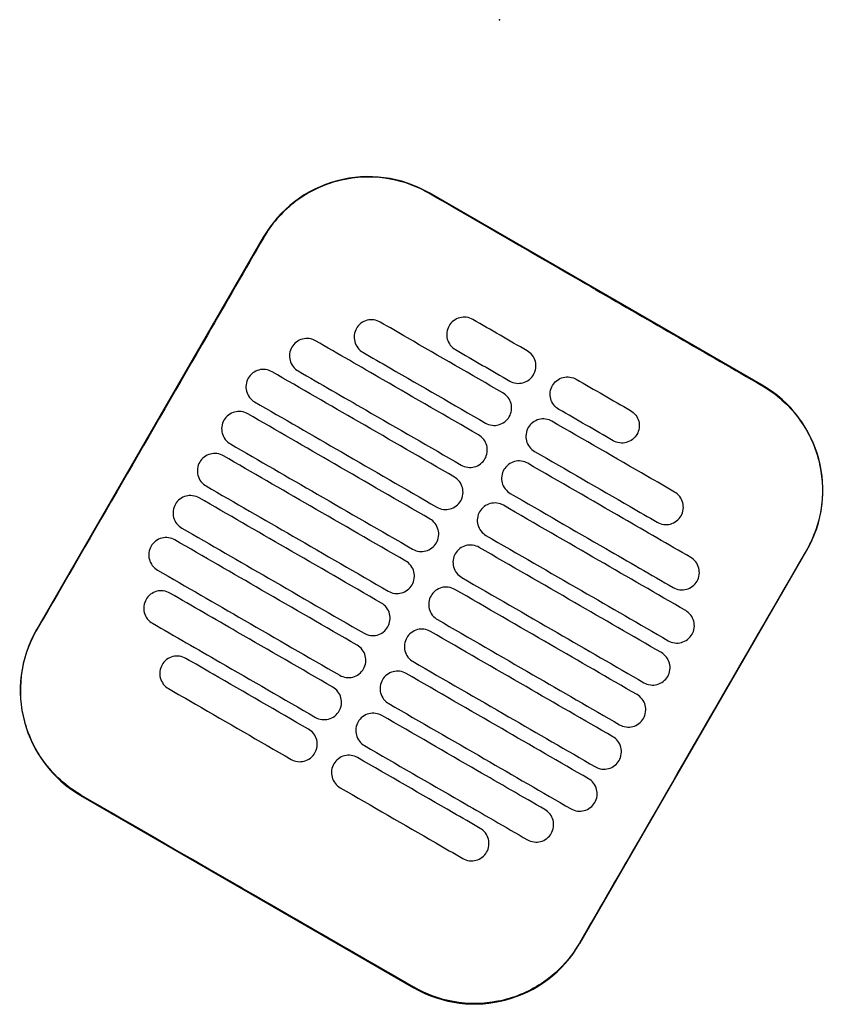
# Model space of a CAD drawing. Header units: metres. Extents: x 15.2 to 54.2, y -39.7 to 1.1.
# Tile 117 of 256: x 36.51 to 36.708, y -39.003 to -38.76. Entities that reach past the tile are written whole.
import ezdxf

# ---------------------------------------------------------------- set-up
doc = ezdxf.new("R2010")
doc.units = ezdxf.units.M
doc.header["$MEASUREMENT"] = 0
doc.layers.add('2D', color=252, linetype='Continuous')
doc.layers.add('PUNTO', color=1, linetype='Continuous')

# ---------------------------------------------------------------- blocks, each defined once
blk = doc.blocks.new('2D_QYOS_600')
for p, q in [((1.93053, -2.05332), (1.84827, -2.0058)), ((1.80728, -2.01677), (1.75126, -2.11376)), ((1.88548, -2.19129), (1.9415, -2.09431)), ((1.76223, -2.15474), (1.84449, -2.20226))]:
    blk.add_line(p, q)
for centre, start, end in [((1.83326, -2.03178), 59.9865, 149.9865), ((1.91552, -2.0793), 329.9865, 59.9865), ((1.77724, -2.12876), 149.9865, 239.9865), ((1.8595, -2.17628), 239.9865, 329.9865)]:
    blk.add_arc(centre, 0.03, start, end)
for points, knots in [([(1.84821, -2.0059), (1.84755, -2.00552), (1.84688, -2.00516), (1.84298, -2.00329), (1.83953, -2.00234), (1.8324, -2.00168), (1.82877, -2.00201), (1.82145, -2.00403), (1.81786, -2.00585), (1.81176, -2.01067), (1.80927, -2.01356), (1.80738, -2.01683)], [-8.20809, -8.20809, -8.20809, -8.20809, -7.978943, -7.978943, -6.912231, -6.912231, -5.830065, -5.830065, -4.632711, -4.632711, -3.498654, -3.498654, -3.498654, -3.498654]), ([(1.88934, -2.02967), (1.88771, -2.02873), (1.88609, -2.02779), (1.87058, -2.01883), (1.85919, -2.01225), (1.84821, -2.0059)], [-12.071476, -12.071476, -12.071476, -12.071476, -11.509189, -11.509189, -6.696301, -6.696301, -6.696301, -6.696301]), ([(1.80738, -2.01683), (1.80282, -2.02472), (1.79809, -2.03292), (1.77944, -2.06523), (1.7654, -2.08952), (1.75136, -2.11381)], [-3.18138, -3.18138, -3.18138, -3.18138, -2.673929, -2.673929, -1.133377, -1.133377, -1.133377, -1.133377]), ([(1.85906, -2.0371), (1.85863, -2.03685), (1.85808, -2.03663), (1.8569, -2.03649), (1.85635, -2.03652), (1.85527, -2.0368), (1.85476, -2.03706), (1.8538, -2.03779), (1.85343, -2.03825), (1.85319, -2.03867)], [-0.5513269, -0.5513269, -0.5513269, -0.5513269, -0.4030891, -0.4030891, -0.2776846, -0.2776846, -0.1471626, -0.1471626, 0, 0, 0, 0]), ([(1.8303, -2.03931), (1.83005, -2.03973), (1.82983, -2.04028), (1.82969, -2.04147), (1.82972, -2.04202), (1.83, -2.0431), (1.83026, -2.04361), (1.83098, -2.04457), (1.83144, -2.04493), (1.83187, -2.04518)], [-0.5553353, -0.5553353, -0.5553353, -0.5553353, -0.4045593, -0.4045593, -0.278267, -0.278267, -0.1472205, -0.1472205, 0, 0, 0, 0]), ([(1.83617, -2.03773), (1.83575, -2.03749), (1.8352, -2.03727), (1.83402, -2.03712), (1.83346, -2.03716), (1.83239, -2.03744), (1.83187, -2.03769), (1.83091, -2.03842), (1.83054, -2.03888), (1.8303, -2.03931)], [-0.5513875, -0.5513875, -0.5513875, -0.5513875, -0.4031047, -0.4031047, -0.2776919, -0.2776919, -0.1471638, -0.1471638, 0, 0, 0, 0]), ([(1.86648, -2.05525), (1.85862, -2.0507), (1.85075, -2.04616), (1.84064, -2.04032), (1.83841, -2.03903), (1.83617, -2.03773)], [0.699452, 0.699452, 0.699452, 0.699452, 3.425217, 3.425217, 4.200582, 4.200582, 4.200582, 4.200582]), ([(1.85319, -2.03867), (1.85294, -2.03909), (1.85272, -2.03964), (1.85257, -2.04083), (1.85261, -2.04139), (1.85289, -2.04246), (1.85314, -2.04298), (1.85387, -2.04393), (1.85433, -2.0443), (1.85475, -2.04454)], [-0.5553938, -0.5553938, -0.5553938, -0.5553938, -0.4045733, -0.4045733, -0.2782728, -0.2782728, -0.147221, -0.147221, 0, 0, 0, 0]), ([(1.82021, -2.04237), (1.81978, -2.04213), (1.81924, -2.04191), (1.81806, -2.04176), (1.8175, -2.0418), (1.81643, -2.04208), (1.81591, -2.04233), (1.81495, -2.04306), (1.81458, -2.04352), (1.81434, -2.04395)], [-0.5514248, -0.5514248, -0.5514248, -0.5514248, -0.4031161, -0.4031161, -0.2776965, -0.2776965, -0.1471644, -0.1471644, 0, 0, 0, 0]), ([(1.81434, -2.04395), (1.81409, -2.04437), (1.81387, -2.04492), (1.81373, -2.04611), (1.81376, -2.04666), (1.81404, -2.04774), (1.8143, -2.04825), (1.81502, -2.04921), (1.81548, -2.04957), (1.81591, -2.04982)], [-0.5553003, -0.5553003, -0.5553003, -0.5553003, -0.4045497, -0.4045497, -0.2782639, -0.2782639, -0.1472208, -0.1472208, 0, 0, 0, 0]), ([(1.86048, -2.06564), (1.85261, -2.06109), (1.84475, -2.05655), (1.83132, -2.04879), (1.82576, -2.04558), (1.82021, -2.04237)], [0.699452, 0.699452, 0.699452, 0.699452, 3.42526, 3.42526, 5.350619, 5.350619, 5.350619, 5.350619]), ([(1.83187, -2.04518), (1.8341, -2.04647), (1.83634, -2.04777), (1.84645, -2.0536), (1.85431, -2.05815), (1.86218, -2.06269)], [2.649916, 2.649916, 2.649916, 2.649916, 3.425249, 3.425249, 6.151046, 6.151046, 6.151046, 6.151046]), ([(1.87405, -2.05073), (1.8743, -2.0503), (1.87452, -2.04975), (1.87467, -2.04856), (1.87463, -2.04801), (1.87435, -2.04694), (1.8741, -2.04642), (1.87337, -2.04546), (1.87291, -2.0451), (1.87249, -2.04485)], [-0.5554178, -0.5554178, -0.5554178, -0.5554178, -0.4045751, -0.4045751, -0.2782741, -0.2782741, -0.1472211, -0.1472211, 0, 0, 0, 0]), ([(1.80357, -2.05159), (1.80333, -2.05201), (1.80311, -2.05256), (1.80296, -2.05375), (1.803, -2.0543), (1.80328, -2.05538), (1.80353, -2.05589), (1.80426, -2.05685), (1.80472, -2.05721), (1.80514, -2.05746)], [-0.5552876, -0.5552876, -0.5552876, -0.5552876, -0.4045446, -0.4045446, -0.2782629, -0.2782629, -0.1472212, -0.1472212, 0, 0, 0, 0]), ([(1.80944, -2.05001), (1.80902, -2.04977), (1.80847, -2.04955), (1.80729, -2.0494), (1.80674, -2.04944), (1.80566, -2.04972), (1.80514, -2.04997), (1.80418, -2.0507), (1.80382, -2.05116), (1.80357, -2.05159)], [-0.5514378, -0.5514378, -0.5514378, -0.5514378, -0.4031217, -0.4031217, -0.2776979, -0.2776979, -0.1471642, -0.1471642, 0, 0, 0, 0]), ([(1.85448, -2.07603), (1.84661, -2.07148), (1.83874, -2.06694), (1.82373, -2.05827), (1.81659, -2.05414), (1.80944, -2.05001)], [0.699452, 0.699452, 0.699452, 0.699452, 3.425292, 3.425292, 5.900643, 5.900643, 5.900643, 5.900643]), ([(1.81591, -2.04982), (1.82146, -2.05303), (1.82702, -2.05624), (1.84044, -2.06399), (1.84831, -2.06854), (1.85618, -2.07308)], [1.499949, 1.499949, 1.499949, 1.499949, 3.425284, 3.425284, 6.151116, 6.151116, 6.151116, 6.151116]), ([(1.86819, -2.0523), (1.86861, -2.05255), (1.86916, -2.05276), (1.87034, -2.05291), (1.87089, -2.05288), (1.87197, -2.05259), (1.87248, -2.05234), (1.87344, -2.05161), (1.87381, -2.05115), (1.87405, -2.05073)], [-0.5512937, -0.5512937, -0.5512937, -0.5512937, -0.403082, -0.403082, -0.27768, -0.27768, -0.1471612, -0.1471612, 0, 0, 0, 0]), ([(1.87873, -2.05343), (1.87898, -2.053), (1.87934, -2.05254), (1.8803, -2.05181), (1.88082, -2.05156), (1.88189, -2.05128), (1.88245, -2.05124), (1.88363, -2.05139), (1.88418, -2.05161), (1.8846, -2.05185)], [0, 0, 0, 0, 0.1471605, 0.1471605, 0.2776781, 0.2776781, 0.4030803, 0.4030803, 0.5512777, 0.5512777, 0.5512777, 0.5512777]), ([(1.8803, -2.0593), (1.87987, -2.05905), (1.87942, -2.05869), (1.87869, -2.05773), (1.87844, -2.05722), (1.87815, -2.05614), (1.87812, -2.05559), (1.87827, -2.0544), (1.87849, -2.05385), (1.87873, -2.05343)], [0, 0, 0, 0, 0.1472222, 0.1472222, 0.2782773, 0.2782773, 0.4045795, 0.4045795, 0.5554397, 0.5554397, 0.5554397, 0.5554397]), ([(1.93047, -2.05342), (1.93053, -2.05345), (1.93059, -2.05349), (1.93406, -2.05552), (1.93705, -2.05818), (1.9418, -2.0645), (1.94352, -2.0681), (1.94538, -2.07541), (1.94563, -2.07902), (1.94491, -2.08553), (1.94415, -2.08841), (1.94251, -2.09221), (1.94199, -2.09325), (1.9414, -2.09425)], [8.273299, 8.273299, 8.273299, 8.273299, 8.293543, 8.293543, 9.48086, 9.48086, 10.665623, 10.665623, 11.74288, 11.74288, 12.632334, 12.632334, 12.981673, 12.981673, 12.981673, 12.981673]), ([(1.86805, -2.06112), (1.8683, -2.06069), (1.86852, -2.06014), (1.86866, -2.05895), (1.86863, -2.0584), (1.86835, -2.05733), (1.86809, -2.05681), (1.86737, -2.05586), (1.86691, -2.05549), (1.86648, -2.05525)], [-0.5553983, -0.5553983, -0.5553983, -0.5553983, -0.4045681, -0.4045681, -0.278271, -0.278271, -0.1472202, -0.1472202, 0, 0, 0, 0]), ([(1.80514, -2.05746), (1.81229, -2.06158), (1.81943, -2.06571), (1.83444, -2.07438), (1.84231, -2.07893), (1.85018, -2.08347)], [0.949973, 0.949973, 0.949973, 0.949973, 3.425307, 3.425307, 6.151164, 6.151164, 6.151164, 6.151164]), ([(1.80344, -2.0604), (1.80302, -2.06016), (1.80247, -2.05994), (1.80129, -2.05979), (1.80073, -2.05983), (1.79966, -2.06011), (1.79914, -2.06036), (1.79818, -2.06109), (1.79782, -2.06155), (1.79757, -2.06198)], [-0.5514274, -0.5514274, -0.5514274, -0.5514274, -0.4031209, -0.4031209, -0.2776962, -0.2776962, -0.1471634, -0.1471634, 0, 0, 0, 0]), ([(1.84848, -2.08642), (1.84061, -2.08187), (1.83274, -2.07733), (1.81773, -2.06866), (1.81058, -2.06453), (1.80344, -2.0604)], [0.699452, 0.699452, 0.699452, 0.699452, 3.425313, 3.425313, 5.900643, 5.900643, 5.900643, 5.900643]), ([(1.86218, -2.06269), (1.86261, -2.06294), (1.86315, -2.06315), (1.86433, -2.0633), (1.86489, -2.06327), (1.86596, -2.06299), (1.86648, -2.06273), (1.86744, -2.062), (1.86781, -2.06154), (1.86805, -2.06112)], [-0.5513071, -0.5513071, -0.5513071, -0.5513071, -0.4030846, -0.4030846, -0.2776802, -0.2776802, -0.1471604, -0.1471604, 0, 0, 0, 0]), ([(1.89803, -2.05961), (1.89846, -2.05986), (1.89891, -2.06022), (1.89964, -2.06118), (1.89989, -2.06169), (1.90017, -2.06277), (1.90021, -2.06332), (1.90006, -2.06451), (1.89984, -2.06506), (1.8996, -2.06548)], [0, 0, 0, 0, 0.147223, 0.147223, 0.2782783, 0.2782783, 0.4045781, 0.4045781, 0.5554474, 0.5554474, 0.5554474, 0.5554474]), ([(1.79757, -2.06198), (1.79733, -2.0624), (1.79711, -2.06295), (1.79696, -2.06414), (1.79699, -2.06469), (1.79728, -2.06577), (1.79753, -2.06628), (1.79826, -2.06724), (1.79871, -2.0676), (1.79914, -2.06785)], [-0.5552953, -0.5552953, -0.5552953, -0.5552953, -0.4045437, -0.4045437, -0.2782634, -0.2782634, -0.1472215, -0.1472215, 0, 0, 0, 0]), ([(1.8786, -2.06224), (1.87817, -2.062), (1.87763, -2.06178), (1.87645, -2.06163), (1.87589, -2.06167), (1.87482, -2.06195), (1.8743, -2.0622), (1.87334, -2.06293), (1.87297, -2.06339), (1.87273, -2.06382)], [-0.5512944, -0.5512944, -0.5512944, -0.5512944, -0.4030833, -0.4030833, -0.2776787, -0.2776787, -0.1471599, -0.1471599, 0, 0, 0, 0]), ([(1.90891, -2.07976), (1.90668, -2.07846), (1.90444, -2.07717), (1.89433, -2.07133), (1.88647, -2.06679), (1.8786, -2.06224)], [2.649852, 2.649852, 2.649852, 2.649852, 3.425217, 3.425217, 6.150983, 6.150983, 6.150983, 6.150983]), ([(1.86205, -2.07151), (1.86229, -2.07109), (1.86251, -2.07053), (1.86266, -2.06935), (1.86263, -2.06879), (1.86234, -2.06772), (1.86209, -2.0672), (1.86136, -2.06625), (1.86091, -2.06588), (1.86048, -2.06564)], [-0.5553838, -0.5553838, -0.5553838, -0.5553838, -0.4045626, -0.4045626, -0.2782686, -0.2782686, -0.1472195, -0.1472195, 0, 0, 0, 0]), ([(1.87273, -2.06382), (1.87248, -2.06424), (1.87226, -2.06479), (1.87212, -2.06598), (1.87215, -2.06653), (1.87243, -2.06761), (1.87269, -2.06812), (1.87341, -2.06908), (1.87387, -2.06944), (1.8743, -2.06969)], [-0.5554159, -0.5554159, -0.5554159, -0.5554159, -0.4045716, -0.4045716, -0.2782736, -0.2782736, -0.1472211, -0.1472211, 0, 0, 0, 0]), ([(1.8996, -2.06548), (1.89935, -2.06591), (1.89899, -2.06637), (1.89803, -2.0671), (1.89751, -2.06735), (1.89643, -2.06763), (1.89588, -2.06767), (1.8947, -2.06752), (1.89415, -2.0673), (1.89373, -2.06706)], [0, 0, 0, 0, 0.1471602, 0.1471602, 0.2776775, 0.2776775, 0.4030818, 0.4030818, 0.5512681, 0.5512681, 0.5512681, 0.5512681]), ([(1.79914, -2.06785), (1.80628, -2.07198), (1.81343, -2.0761), (1.82844, -2.08477), (1.83631, -2.08932), (1.84418, -2.09386)], [0.949998, 0.949998, 0.949998, 0.949998, 3.42532, 3.42532, 6.151189, 6.151189, 6.151189, 6.151189]), ([(1.79744, -2.07079), (1.79701, -2.07055), (1.79647, -2.07033), (1.79529, -2.07018), (1.79473, -2.07022), (1.79366, -2.0705), (1.79314, -2.07075), (1.79218, -2.07148), (1.79181, -2.07194), (1.79157, -2.07237)], [-0.5514139, -0.5514139, -0.5514139, -0.5514139, -0.4031194, -0.4031194, -0.2776944, -0.2776944, -0.1471626, -0.1471626, 0, 0, 0, 0]), ([(1.84247, -2.09681), (1.83461, -2.09226), (1.82674, -2.08772), (1.81173, -2.07905), (1.80458, -2.07492), (1.79744, -2.07079)], [0.699452, 0.699452, 0.699452, 0.699452, 3.425322, 3.425322, 5.900643, 5.900643, 5.900643, 5.900643]), ([(1.8743, -2.06969), (1.88216, -2.07423), (1.89003, -2.07878), (1.90014, -2.08462), (1.90237, -2.08591), (1.90461, -2.0872)], [0.699452, 0.699452, 0.699452, 0.699452, 3.425249, 3.425249, 4.200582, 4.200582, 4.200582, 4.200582]), ([(1.79157, -2.07237), (1.79132, -2.07279), (1.7911, -2.07334), (1.79096, -2.07453), (1.79099, -2.07508), (1.79127, -2.07616), (1.79153, -2.07667), (1.79225, -2.07763), (1.79271, -2.07799), (1.79314, -2.07824)], [-0.5553076, -0.5553076, -0.5553076, -0.5553076, -0.4045445, -0.4045445, -0.2782646, -0.2782646, -0.1472219, -0.1472219, 0, 0, 0, 0]), ([(1.85618, -2.07308), (1.8566, -2.07333), (1.85715, -2.07354), (1.85833, -2.07369), (1.85889, -2.07366), (1.85996, -2.07338), (1.86048, -2.07312), (1.86144, -2.07239), (1.8618, -2.07193), (1.86205, -2.07151)], [-0.5513171, -0.5513171, -0.5513171, -0.5513171, -0.4030867, -0.4030867, -0.2776803, -0.2776803, -0.1471597, -0.1471597, 0, 0, 0, 0]), ([(1.8726, -2.07263), (1.87217, -2.07239), (1.87162, -2.07217), (1.87044, -2.07202), (1.86989, -2.07206), (1.86881, -2.07234), (1.8683, -2.07259), (1.86734, -2.07332), (1.86697, -2.07378), (1.86673, -2.07421)], [-0.5513075, -0.5513075, -0.5513075, -0.5513075, -0.4030857, -0.4030857, -0.2776792, -0.2776792, -0.1471593, -0.1471593, 0, 0, 0, 0]), ([(1.91287, -2.0959), (1.90731, -2.09269), (1.90176, -2.08948), (1.88833, -2.08172), (1.88046, -2.07718), (1.8726, -2.07263)], [1.499901, 1.499901, 1.499901, 1.499901, 3.42526, 3.42526, 6.151068, 6.151068, 6.151068, 6.151068]), ([(1.86673, -2.07421), (1.86648, -2.07463), (1.86626, -2.07518), (1.86611, -2.07637), (1.86615, -2.07692), (1.86643, -2.078), (1.86668, -2.07852), (1.86741, -2.07947), (1.86787, -2.07983), (1.86829, -2.08008)], [-0.555397, -0.555397, -0.555397, -0.555397, -0.4045652, -0.4045652, -0.2782705, -0.2782705, -0.1472202, -0.1472202, 0, 0, 0, 0]), ([(1.79314, -2.07824), (1.80028, -2.08237), (1.80742, -2.08649), (1.82244, -2.09517), (1.8303, -2.09971), (1.83817, -2.10426)], [0.950001, 0.950001, 0.950001, 0.950001, 3.425322, 3.425322, 6.151192, 6.151192, 6.151192, 6.151192]), ([(1.85605, -2.0819), (1.85629, -2.08148), (1.85651, -2.08092), (1.85666, -2.07974), (1.85662, -2.07918), (1.85634, -2.07811), (1.85609, -2.07759), (1.85536, -2.07664), (1.8549, -2.07627), (1.85448, -2.07603)], [-0.5553742, -0.5553742, -0.5553742, -0.5553742, -0.4045587, -0.4045587, -0.278267, -0.278267, -0.1472191, -0.1472191, 0, 0, 0, 0]), ([(1.79144, -2.08118), (1.79101, -2.08094), (1.79046, -2.08072), (1.78928, -2.08057), (1.78873, -2.08061), (1.78765, -2.08089), (1.78714, -2.08114), (1.78618, -2.08187), (1.78581, -2.08233), (1.78557, -2.08276)], [-0.551397, -0.551397, -0.551397, -0.551397, -0.4031173, -0.4031173, -0.2776925, -0.2776925, -0.1471621, -0.1471621, 0, 0, 0, 0]), ([(1.86829, -2.08008), (1.87616, -2.08463), (1.88403, -2.08917), (1.89745, -2.09693), (1.90301, -2.10014), (1.90857, -2.10335)], [0.699452, 0.699452, 0.699452, 0.699452, 3.425284, 3.425284, 5.350619, 5.350619, 5.350619, 5.350619]), ([(1.91048, -2.08563), (1.91073, -2.0852), (1.91095, -2.08465), (1.91109, -2.08346), (1.91106, -2.08291), (1.91078, -2.08184), (1.91052, -2.08132), (1.9098, -2.08037), (1.90934, -2.08), (1.90891, -2.07976)], [-0.555418, -0.555418, -0.555418, -0.555418, -0.4045683, -0.4045683, -0.2782762, -0.2782762, -0.1472238, -0.1472238, 0, 0, 0, 0]), ([(1.78557, -2.08276), (1.78532, -2.08318), (1.7851, -2.08373), (1.78495, -2.08492), (1.78499, -2.08547), (1.78527, -2.08655), (1.78552, -2.08707), (1.78625, -2.08802), (1.78671, -2.08839), (1.78713, -2.08863)], [-0.5553245, -0.5553245, -0.5553245, -0.5553245, -0.4045471, -0.4045471, -0.2782667, -0.2782667, -0.1472226, -0.1472226, 0, 0, 0, 0]), ([(1.83647, -2.1072), (1.8286, -2.10265), (1.82074, -2.09811), (1.80572, -2.08944), (1.79858, -2.08531), (1.79144, -2.08118)], [0.699452, 0.699452, 0.699452, 0.699452, 3.425321, 3.425321, 5.900643, 5.900643, 5.900643, 5.900643]), ([(1.85018, -2.08347), (1.8506, -2.08372), (1.85115, -2.08394), (1.85233, -2.08408), (1.85288, -2.08405), (1.85396, -2.08377), (1.85448, -2.08351), (1.85544, -2.08278), (1.8558, -2.08232), (1.85605, -2.0819)], [-0.5513237, -0.5513237, -0.5513237, -0.5513237, -0.4030882, -0.4030882, -0.2776804, -0.2776804, -0.1471592, -0.1471592, 0, 0, 0, 0]), ([(1.86659, -2.08302), (1.86617, -2.08278), (1.86562, -2.08256), (1.86444, -2.08241), (1.86389, -2.08245), (1.86281, -2.08273), (1.86229, -2.08298), (1.86133, -2.08372), (1.86097, -2.08418), (1.86072, -2.0846)], [-0.5513173, -0.5513173, -0.5513173, -0.5513173, -0.4030875, -0.4030875, -0.2776797, -0.2776797, -0.147159, -0.147159, 0, 0, 0, 0]), ([(1.91163, -2.10904), (1.90448, -2.10491), (1.89734, -2.10079), (1.88233, -2.09211), (1.87446, -2.08757), (1.86659, -2.08302)], [0.949941, 0.949941, 0.949941, 0.949941, 3.425292, 3.425292, 6.151132, 6.151132, 6.151132, 6.151132]), ([(1.86072, -2.0846), (1.86048, -2.08502), (1.86026, -2.08557), (1.86011, -2.08676), (1.86015, -2.08731), (1.86043, -2.08839), (1.86068, -2.08891), (1.86141, -2.08986), (1.86187, -2.09023), (1.86229, -2.09047)], [-0.555383, -0.555383, -0.555383, -0.555383, -0.4045604, -0.4045604, -0.2782682, -0.2782682, -0.1472195, -0.1472195, 0, 0, 0, 0]), ([(1.90461, -2.0872), (1.90504, -2.08745), (1.90558, -2.08766), (1.90676, -2.08781), (1.90732, -2.08778), (1.90839, -2.0875), (1.90891, -2.08724), (1.90987, -2.08651), (1.91024, -2.08605), (1.91048, -2.08563)], [-0.5513007, -0.5513007, -0.5513007, -0.5513007, -0.4030941, -0.4030941, -0.2776814, -0.2776814, -0.1471603, -0.1471603, 0, 0, 0, 0]), ([(1.85004, -2.09229), (1.85029, -2.09187), (1.85051, -2.09132), (1.85066, -2.09013), (1.85062, -2.08957), (1.85034, -2.0885), (1.85009, -2.08798), (1.84936, -2.08703), (1.8489, -2.08666), (1.84848, -2.08642)], [-0.5553693, -0.5553693, -0.5553693, -0.5553693, -0.4045566, -0.4045566, -0.2782661, -0.2782661, -0.1472189, -0.1472189, 0, 0, 0, 0]), ([(1.78713, -2.08863), (1.79428, -2.09276), (1.80142, -2.09688), (1.81643, -2.10556), (1.8243, -2.1101), (1.83217, -2.11465)], [0.949982, 0.949982, 0.949982, 0.949982, 3.425312, 3.425312, 6.151173, 6.151173, 6.151173, 6.151173]), ([(1.86229, -2.09047), (1.87016, -2.09502), (1.87803, -2.09956), (1.89304, -2.10823), (1.90018, -2.11236), (1.90733, -2.11649)], [0.699452, 0.699452, 0.699452, 0.699452, 3.425308, 3.425308, 5.900643, 5.900643, 5.900643, 5.900643]), ([(1.78543, -2.09157), (1.78501, -2.09133), (1.78446, -2.09111), (1.78328, -2.09096), (1.78273, -2.091), (1.78165, -2.09128), (1.78113, -2.09153), (1.78017, -2.09227), (1.77981, -2.09273), (1.77956, -2.09315)], [-0.551377, -0.551377, -0.551377, -0.551377, -0.4031143, -0.4031143, -0.2776905, -0.2776905, -0.1471617, -0.1471617, 0, 0, 0, 0]), ([(1.83047, -2.11759), (1.8226, -2.11305), (1.81473, -2.1085), (1.79972, -2.09983), (1.79258, -2.0957), (1.78543, -2.09157)], [0.699452, 0.699452, 0.699452, 0.699452, 3.425308, 3.425308, 5.900643, 5.900643, 5.900643, 5.900643]), ([(1.84418, -2.09386), (1.8446, -2.09411), (1.84515, -2.09433), (1.84633, -2.09448), (1.84688, -2.09444), (1.84796, -2.09416), (1.84848, -2.09391), (1.84943, -2.09317), (1.8498, -2.09271), (1.85004, -2.09229)], [-0.551327, -0.551327, -0.551327, -0.551327, -0.403089, -0.403089, -0.2776804, -0.2776804, -0.1471589, -0.1471589, 0, 0, 0, 0]), ([(1.86059, -2.09342), (1.86017, -2.09317), (1.85962, -2.09295), (1.85844, -2.0928), (1.85788, -2.09284), (1.85681, -2.09312), (1.85629, -2.09338), (1.85533, -2.09411), (1.85497, -2.09457), (1.85472, -2.09499)], [-0.5513238, -0.5513238, -0.5513238, -0.5513238, -0.4030887, -0.4030887, -0.27768, -0.27768, -0.1471588, -0.1471588, 0, 0, 0, 0]), ([(1.77956, -2.09315), (1.77932, -2.09357), (1.7791, -2.09412), (1.77895, -2.09531), (1.77899, -2.09586), (1.77927, -2.09694), (1.77952, -2.09746), (1.78025, -2.09841), (1.78071, -2.09878), (1.78113, -2.09902)], [-0.5553462, -0.5553462, -0.5553462, -0.5553462, -0.4045514, -0.4045514, -0.2782696, -0.2782696, -0.1472236, -0.1472236, 0, 0, 0, 0]), ([(1.85472, -2.09499), (1.85448, -2.09541), (1.85426, -2.09596), (1.85411, -2.09715), (1.85414, -2.09771), (1.85443, -2.09878), (1.85468, -2.0993), (1.85541, -2.10025), (1.85586, -2.10062), (1.85629, -2.10086)], [-0.5553737, -0.5553737, -0.5553737, -0.5553737, -0.4045574, -0.4045574, -0.2782667, -0.2782667, -0.1472191, -0.1472191, 0, 0, 0, 0]), ([(1.90563, -2.11943), (1.89848, -2.1153), (1.89134, -2.11118), (1.87633, -2.10251), (1.86846, -2.09796), (1.86059, -2.09342)], [0.949982, 0.949982, 0.949982, 0.949982, 3.425312, 3.425312, 6.151173, 6.151173, 6.151173, 6.151173]), ([(1.9414, -2.09425), (1.92736, -2.11854), (1.91332, -2.14284), (1.89466, -2.17517), (1.89002, -2.1832), (1.88538, -2.19123)], [1.133412, 1.133412, 1.133412, 1.133412, 2.681586, 2.681586, 3.193366, 3.193366, 3.193366, 3.193366]), ([(1.84404, -2.10268), (1.84429, -2.10226), (1.84451, -2.10171), (1.84465, -2.10052), (1.84462, -2.09997), (1.84434, -2.09889), (1.84408, -2.09837), (1.84336, -2.09742), (1.8429, -2.09705), (1.84247, -2.09681)], [-0.5553691, -0.5553691, -0.5553691, -0.5553691, -0.4045561, -0.4045561, -0.278266, -0.278266, -0.1472189, -0.1472189, 0, 0, 0, 0]), ([(1.91444, -2.10177), (1.91468, -2.10135), (1.9149, -2.1008), (1.91505, -2.09961), (1.91501, -2.09906), (1.91473, -2.09798), (1.91448, -2.09746), (1.91375, -2.09651), (1.91329, -2.09614), (1.91287, -2.0959)], [-0.55538, -0.55538, -0.55538, -0.55538, -0.4045589, -0.4045589, -0.278273, -0.278273, -0.147224, -0.147224, 0, 0, 0, 0]), ([(1.78113, -2.09902), (1.78828, -2.10315), (1.79542, -2.10728), (1.81043, -2.11595), (1.8183, -2.12049), (1.82617, -2.12504)], [0.949941, 0.949941, 0.949941, 0.949941, 3.425291, 3.425291, 6.151132, 6.151132, 6.151132, 6.151132]), ([(1.83817, -2.10426), (1.8386, -2.1045), (1.83914, -2.10472), (1.84033, -2.10487), (1.84088, -2.10483), (1.84195, -2.10455), (1.84247, -2.1043), (1.84343, -2.10356), (1.8438, -2.10311), (1.84404, -2.10268)], [-0.551327, -0.551327, -0.551327, -0.551327, -0.4030892, -0.4030892, -0.2776802, -0.2776802, -0.1471588, -0.1471588, 0, 0, 0, 0]), ([(1.85629, -2.10086), (1.86416, -2.10541), (1.87202, -2.10995), (1.88704, -2.11862), (1.89418, -2.12275), (1.90133, -2.12688)], [0.699452, 0.699452, 0.699452, 0.699452, 3.425321, 3.425321, 5.900643, 5.900643, 5.900643, 5.900643]), ([(1.90857, -2.10335), (1.90899, -2.10359), (1.90954, -2.10381), (1.91072, -2.10396), (1.91127, -2.10392), (1.91235, -2.10364), (1.91287, -2.10339), (1.91383, -2.10265), (1.91419, -2.10219), (1.91444, -2.10177)], [-0.551342, -0.551342, -0.551342, -0.551342, -0.4031061, -0.4031061, -0.2776864, -0.2776864, -0.147161, -0.147161, 0, 0, 0, 0]), ([(1.78419, -2.10472), (1.78377, -2.10447), (1.78322, -2.10426), (1.78204, -2.10411), (1.78149, -2.10414), (1.78041, -2.10442), (1.77989, -2.10468), (1.77893, -2.10541), (1.77857, -2.10587), (1.77832, -2.10629)], [-0.5513421, -0.5513421, -0.5513421, -0.5513421, -0.4031061, -0.4031061, -0.2776864, -0.2776864, -0.147161, -0.147161, 0, 0, 0, 0]), ([(1.82447, -2.12798), (1.8166, -2.12344), (1.80873, -2.11889), (1.79531, -2.11114), (1.78975, -2.10793), (1.78419, -2.10472)], [0.699452, 0.699452, 0.699452, 0.699452, 3.425284, 3.425284, 5.350619, 5.350619, 5.350619, 5.350619]), ([(1.85459, -2.10381), (1.85416, -2.10356), (1.85362, -2.10334), (1.85244, -2.1032), (1.85188, -2.10323), (1.85081, -2.10351), (1.85029, -2.10377), (1.84933, -2.1045), (1.84896, -2.10496), (1.84872, -2.10538)], [-0.551327, -0.551327, -0.551327, -0.551327, -0.4030892, -0.4030892, -0.2776802, -0.2776802, -0.1471588, -0.1471588, 0, 0, 0, 0]), ([(1.89962, -2.12982), (1.89248, -2.1257), (1.88534, -2.12157), (1.87032, -2.1129), (1.86246, -2.10835), (1.85459, -2.10381)], [0.950001, 0.950001, 0.950001, 0.950001, 3.425322, 3.425322, 6.151192, 6.151192, 6.151192, 6.151192]), ([(1.77832, -2.10629), (1.77808, -2.10671), (1.77786, -2.10727), (1.77771, -2.10845), (1.77775, -2.10901), (1.77803, -2.11008), (1.77828, -2.1106), (1.77901, -2.11155), (1.77947, -2.11192), (1.77989, -2.11216)], [-0.5553798, -0.5553798, -0.5553798, -0.5553798, -0.4045588, -0.4045588, -0.278273, -0.278273, -0.147224, -0.147224, 0, 0, 0, 0]), ([(1.83804, -2.11307), (1.83828, -2.11265), (1.8385, -2.1121), (1.83865, -2.11091), (1.83862, -2.11036), (1.83833, -2.10928), (1.83808, -2.10876), (1.83735, -2.10781), (1.8369, -2.10745), (1.83647, -2.1072)], [-0.5553737, -0.5553737, -0.5553737, -0.5553737, -0.4045574, -0.4045574, -0.2782667, -0.2782667, -0.1472191, -0.1472191, 0, 0, 0, 0]), ([(1.84872, -2.10538), (1.84847, -2.1058), (1.84825, -2.10636), (1.84811, -2.10754), (1.84814, -2.1081), (1.84842, -2.10917), (1.84868, -2.10969), (1.8494, -2.11064), (1.84986, -2.11101), (1.85029, -2.11125)], [-0.5553691, -0.5553691, -0.5553691, -0.5553691, -0.4045561, -0.4045561, -0.278266, -0.278266, -0.1472189, -0.1472189, 0, 0, 0, 0]), ([(1.9132, -2.11491), (1.91344, -2.11449), (1.91366, -2.11394), (1.91381, -2.11275), (1.91377, -2.1122), (1.91349, -2.11112), (1.91324, -2.11061), (1.91251, -2.10965), (1.91205, -2.10929), (1.91163, -2.10904)], [-0.5553464, -0.5553464, -0.5553464, -0.5553464, -0.4045515, -0.4045515, -0.2782697, -0.2782697, -0.1472236, -0.1472236, 0, 0, 0, 0]), ([(1.77989, -2.11216), (1.78545, -2.11537), (1.79101, -2.11858), (1.80443, -2.12634), (1.8123, -2.13088), (1.82017, -2.13543)], [1.499901, 1.499901, 1.499901, 1.499901, 3.42526, 3.42526, 6.151068, 6.151068, 6.151068, 6.151068]), ([(1.85029, -2.11125), (1.85815, -2.1158), (1.86602, -2.12034), (1.88103, -2.12902), (1.88818, -2.13314), (1.89532, -2.13727)], [0.699452, 0.699452, 0.699452, 0.699452, 3.425322, 3.425322, 5.900643, 5.900643, 5.900643, 5.900643]), ([(1.76229, -2.15464), (1.76101, -2.1539), (1.75978, -2.15307), (1.75663, -2.15056), (1.75485, -2.14873), (1.75332, -2.1467), (1.75103, -2.14364), (1.74934, -2.14016), (1.74737, -2.13277), (1.7471, -2.12892), (1.74804, -2.1213), (1.74924, -2.11759), (1.7512, -2.11408), (1.75128, -2.11395), (1.75136, -2.11381)], [17.619777, 17.619777, 17.619777, 17.619777, 18.064718, 18.064718, 18.827754, 18.827754, 18.827754, 19.97637, 19.97637, 21.122539, 21.122539, 22.281306, 22.281306, 22.328075, 22.328075, 22.328075, 22.328075]), ([(1.83217, -2.11465), (1.83259, -2.11489), (1.83314, -2.11511), (1.83432, -2.11526), (1.83488, -2.11522), (1.83595, -2.11494), (1.83647, -2.11469), (1.83743, -2.11396), (1.83779, -2.1135), (1.83804, -2.11307)], [-0.5513238, -0.5513238, -0.5513238, -0.5513238, -0.4030887, -0.4030887, -0.27768, -0.27768, -0.1471588, -0.1471588, 0, 0, 0, 0]), ([(1.84859, -2.1142), (1.84816, -2.11395), (1.84761, -2.11374), (1.84643, -2.11359), (1.84588, -2.11362), (1.8448, -2.1139), (1.84429, -2.11416), (1.84333, -2.11489), (1.84296, -2.11535), (1.84272, -2.11577)], [-0.5513269, -0.5513269, -0.5513269, -0.5513269, -0.403089, -0.403089, -0.2776804, -0.2776804, -0.1471589, -0.1471589, 0, 0, 0, 0]), ([(1.89362, -2.14021), (1.88648, -2.13609), (1.87933, -2.13196), (1.86432, -2.12329), (1.85645, -2.11874), (1.84859, -2.1142)], [0.949998, 0.949998, 0.949998, 0.949998, 3.42532, 3.42532, 6.151189, 6.151189, 6.151189, 6.151189]), ([(1.84272, -2.11577), (1.84247, -2.11619), (1.84225, -2.11675), (1.8421, -2.11793), (1.84214, -2.11849), (1.84242, -2.11956), (1.84267, -2.12008), (1.8434, -2.12103), (1.84386, -2.1214), (1.84428, -2.12164)], [-0.5553693, -0.5553693, -0.5553693, -0.5553693, -0.4045566, -0.4045566, -0.2782661, -0.2782661, -0.1472189, -0.1472189, 0, 0, 0, 0]), ([(1.90733, -2.11649), (1.90775, -2.11673), (1.9083, -2.11695), (1.90948, -2.1171), (1.91003, -2.11706), (1.91111, -2.11678), (1.91163, -2.11653), (1.91259, -2.1158), (1.91295, -2.11534), (1.9132, -2.11491)], [-0.5513769, -0.5513769, -0.5513769, -0.5513769, -0.4031143, -0.4031143, -0.2776905, -0.2776905, -0.1471617, -0.1471617, 0, 0, 0, 0]), ([(1.83204, -2.12346), (1.83228, -2.12304), (1.8325, -2.12249), (1.83265, -2.1213), (1.83261, -2.12075), (1.83233, -2.11967), (1.83208, -2.11916), (1.83135, -2.1182), (1.83089, -2.11784), (1.83047, -2.11759)], [-0.555383, -0.555383, -0.555383, -0.555383, -0.4045605, -0.4045605, -0.2782682, -0.2782682, -0.1472195, -0.1472195, 0, 0, 0, 0]), ([(1.90719, -2.1253), (1.90744, -2.12488), (1.90766, -2.12433), (1.90781, -2.12314), (1.90777, -2.12259), (1.90749, -2.12151), (1.90724, -2.121), (1.90651, -2.12004), (1.90605, -2.11968), (1.90563, -2.11943)], [-0.5553248, -0.5553248, -0.5553248, -0.5553248, -0.4045472, -0.4045472, -0.2782668, -0.2782668, -0.1472227, -0.1472227, 0, 0, 0, 0]), ([(1.78815, -2.12086), (1.78773, -2.12062), (1.78718, -2.1204), (1.786, -2.12025), (1.78544, -2.12029), (1.78437, -2.12057), (1.78385, -2.12082), (1.78289, -2.12155), (1.78252, -2.12201), (1.78228, -2.12244)], [-0.5513007, -0.5513007, -0.5513007, -0.5513007, -0.4030941, -0.4030941, -0.2776814, -0.2776814, -0.1471603, -0.1471603, 0, 0, 0, 0]), ([(1.81846, -2.13837), (1.8106, -2.13383), (1.80273, -2.12928), (1.79262, -2.12345), (1.79039, -2.12215), (1.78815, -2.12086)], [0.699452, 0.699452, 0.699452, 0.699452, 3.425249, 3.425249, 4.200582, 4.200582, 4.200582, 4.200582]), ([(1.84428, -2.12164), (1.85215, -2.12619), (1.86002, -2.13073), (1.87503, -2.13941), (1.88218, -2.14353), (1.88932, -2.14766)], [0.699452, 0.699452, 0.699452, 0.699452, 3.425313, 3.425313, 5.900643, 5.900643, 5.900643, 5.900643]), ([(1.78228, -2.12244), (1.78204, -2.12286), (1.78182, -2.12341), (1.78167, -2.1246), (1.7817, -2.12515), (1.78198, -2.12622), (1.78224, -2.12674), (1.78296, -2.1277), (1.78342, -2.12806), (1.78385, -2.12831)], [-0.5554179, -0.5554179, -0.5554179, -0.5554179, -0.4045683, -0.4045683, -0.2782761, -0.2782761, -0.1472238, -0.1472238, 0, 0, 0, 0]), ([(1.82617, -2.12504), (1.82659, -2.12528), (1.82714, -2.1255), (1.82832, -2.12565), (1.82887, -2.12561), (1.82995, -2.12533), (1.83047, -2.12508), (1.83143, -2.12435), (1.83179, -2.12389), (1.83204, -2.12346)], [-0.5513173, -0.5513173, -0.5513173, -0.5513173, -0.4030875, -0.4030875, -0.2776797, -0.2776797, -0.147159, -0.147159, 0, 0, 0, 0]), ([(1.84258, -2.12459), (1.84216, -2.12434), (1.84161, -2.12413), (1.84043, -2.12398), (1.83988, -2.12401), (1.8388, -2.1243), (1.83828, -2.12455), (1.83732, -2.12528), (1.83696, -2.12574), (1.83671, -2.12616)], [-0.5513236, -0.5513236, -0.5513236, -0.5513236, -0.4030881, -0.4030881, -0.2776804, -0.2776804, -0.1471592, -0.1471592, 0, 0, 0, 0]), ([(1.88762, -2.1506), (1.88048, -2.14648), (1.87333, -2.14235), (1.85832, -2.13368), (1.85045, -2.12913), (1.84258, -2.12459)], [0.949972, 0.949972, 0.949972, 0.949972, 3.425307, 3.425307, 6.151164, 6.151164, 6.151164, 6.151164]), ([(1.83671, -2.12616), (1.83647, -2.12659), (1.83625, -2.12714), (1.8361, -2.12833), (1.83614, -2.12888), (1.83642, -2.12995), (1.83667, -2.13047), (1.8374, -2.13142), (1.83786, -2.13179), (1.83828, -2.13203)], [-0.5553742, -0.5553742, -0.5553742, -0.5553742, -0.4045587, -0.4045587, -0.278267, -0.278267, -0.1472191, -0.1472191, 0, 0, 0, 0]), ([(1.90133, -2.12688), (1.90175, -2.12712), (1.9023, -2.12734), (1.90348, -2.12749), (1.90403, -2.12745), (1.90511, -2.12717), (1.90563, -2.12692), (1.90658, -2.12619), (1.90695, -2.12573), (1.90719, -2.1253)], [-0.5513969, -0.5513969, -0.5513969, -0.5513969, -0.4031172, -0.4031172, -0.2776925, -0.2776925, -0.1471621, -0.1471621, 0, 0, 0, 0]), ([(1.78385, -2.12831), (1.78608, -2.1296), (1.78832, -2.13089), (1.79843, -2.13673), (1.8063, -2.14127), (1.81416, -2.14582)], [2.649852, 2.649852, 2.649852, 2.649852, 3.425217, 3.425217, 6.150982, 6.150982, 6.150982, 6.150982]), ([(1.82603, -2.13385), (1.82628, -2.13343), (1.8265, -2.13288), (1.82665, -2.13169), (1.82661, -2.13114), (1.82633, -2.13006), (1.82608, -2.12955), (1.82535, -2.12859), (1.82489, -2.12823), (1.82447, -2.12798)], [-0.5553971, -0.5553971, -0.5553971, -0.5553971, -0.4045652, -0.4045652, -0.2782705, -0.2782705, -0.1472202, -0.1472202, 0, 0, 0, 0]), ([(1.90119, -2.13569), (1.90144, -2.13527), (1.90166, -2.13472), (1.9018, -2.13353), (1.90177, -2.13298), (1.90149, -2.1319), (1.90123, -2.13139), (1.90051, -2.13043), (1.90005, -2.13007), (1.89962, -2.12982)], [-0.5553078, -0.5553078, -0.5553078, -0.5553078, -0.4045446, -0.4045446, -0.2782647, -0.2782647, -0.147222, -0.147222, 0, 0, 0, 0]), ([(1.82017, -2.13543), (1.82059, -2.13567), (1.82114, -2.13589), (1.82232, -2.13604), (1.82287, -2.136), (1.82395, -2.13572), (1.82447, -2.13547), (1.82542, -2.13474), (1.82579, -2.13428), (1.82603, -2.13385)], [-0.5513075, -0.5513075, -0.5513075, -0.5513075, -0.4030857, -0.4030857, -0.2776792, -0.2776792, -0.1471593, -0.1471593, 0, 0, 0, 0]), ([(1.83828, -2.13203), (1.84615, -2.13658), (1.85402, -2.14112), (1.86903, -2.1498), (1.87617, -2.15392), (1.88332, -2.15805)], [0.699452, 0.699452, 0.699452, 0.699452, 3.425292, 3.425292, 5.900643, 5.900643, 5.900643, 5.900643]), ([(1.83071, -2.13655), (1.83047, -2.13698), (1.83025, -2.13753), (1.8301, -2.13872), (1.83013, -2.13927), (1.83042, -2.14034), (1.83067, -2.14086), (1.8314, -2.14182), (1.83185, -2.14218), (1.83228, -2.14243)], [-0.5553839, -0.5553839, -0.5553839, -0.5553839, -0.4045626, -0.4045626, -0.2782686, -0.2782686, -0.1472195, -0.1472195, 0, 0, 0, 0]), ([(1.83658, -2.13498), (1.83616, -2.13473), (1.83561, -2.13452), (1.83443, -2.13437), (1.83387, -2.1344), (1.8328, -2.13469), (1.83228, -2.13494), (1.83132, -2.13567), (1.83096, -2.13613), (1.83071, -2.13655)], [-0.551317, -0.551317, -0.551317, -0.551317, -0.4030867, -0.4030867, -0.2776803, -0.2776803, -0.1471597, -0.1471597, 0, 0, 0, 0]), ([(1.87685, -2.15824), (1.8713, -2.15503), (1.86574, -2.15182), (1.85232, -2.14407), (1.84445, -2.13952), (1.83658, -2.13498)], [1.499949, 1.499949, 1.499949, 1.499949, 3.425284, 3.425284, 6.151116, 6.151116, 6.151116, 6.151116]), ([(1.89532, -2.13727), (1.89575, -2.13751), (1.89629, -2.13773), (1.89748, -2.13788), (1.89803, -2.13784), (1.8991, -2.13756), (1.89962, -2.13731), (1.90058, -2.13658), (1.90095, -2.13612), (1.90119, -2.13569)], [-0.5514137, -0.5514137, -0.5514137, -0.5514137, -0.4031194, -0.4031194, -0.2776944, -0.2776944, -0.1471627, -0.1471627, 0, 0, 0, 0]), ([(1.82003, -2.14424), (1.82028, -2.14382), (1.8205, -2.14327), (1.82065, -2.14208), (1.82061, -2.14153), (1.82033, -2.14045), (1.82008, -2.13994), (1.81935, -2.13898), (1.81889, -2.13862), (1.81846, -2.13837)], [-0.555416, -0.555416, -0.555416, -0.555416, -0.4045716, -0.4045716, -0.2782736, -0.2782736, -0.1472211, -0.1472211, 0, 0, 0, 0]), ([(1.89519, -2.14608), (1.89543, -2.14566), (1.89565, -2.14511), (1.8958, -2.14392), (1.89577, -2.14337), (1.89548, -2.1423), (1.89523, -2.14178), (1.8945, -2.14082), (1.89405, -2.14046), (1.89362, -2.14021)], [-0.5552955, -0.5552955, -0.5552955, -0.5552955, -0.4045438, -0.4045438, -0.2782634, -0.2782634, -0.1472215, -0.1472215, 0, 0, 0, 0]), ([(1.83228, -2.14243), (1.84015, -2.14697), (1.84801, -2.15152), (1.86144, -2.15927), (1.867, -2.16248), (1.87255, -2.16569)], [0.699452, 0.699452, 0.699452, 0.699452, 3.42526, 3.42526, 5.350619, 5.350619, 5.350619, 5.350619]), ([(1.81416, -2.14582), (1.81459, -2.14606), (1.81513, -2.14628), (1.81632, -2.14643), (1.81687, -2.14639), (1.81794, -2.14611), (1.81846, -2.14586), (1.81942, -2.14513), (1.81979, -2.14467), (1.82003, -2.14424)], [-0.5512944, -0.5512944, -0.5512944, -0.5512944, -0.4030833, -0.4030833, -0.2776787, -0.2776787, -0.1471599, -0.1471599, 0, 0, 0, 0]), ([(1.83058, -2.14537), (1.83015, -2.14513), (1.82961, -2.14491), (1.82843, -2.14476), (1.82787, -2.1448), (1.8268, -2.14508), (1.82628, -2.14533), (1.82532, -2.14606), (1.82495, -2.14652), (1.82471, -2.14695)], [-0.551307, -0.551307, -0.551307, -0.551307, -0.4030846, -0.4030846, -0.2776802, -0.2776802, -0.1471604, -0.1471604, 0, 0, 0, 0]), ([(1.86089, -2.16288), (1.85866, -2.16159), (1.85642, -2.1603), (1.84631, -2.15446), (1.83845, -2.14991), (1.83058, -2.14537)], [2.649916, 2.649916, 2.649916, 2.649916, 3.425249, 3.425249, 6.151046, 6.151046, 6.151046, 6.151046]), ([(1.88932, -2.14766), (1.88974, -2.1479), (1.89029, -2.14812), (1.89147, -2.14827), (1.89203, -2.14823), (1.8931, -2.14795), (1.89362, -2.1477), (1.89458, -2.14697), (1.89494, -2.14651), (1.89519, -2.14608)], [-0.5514273, -0.5514273, -0.5514273, -0.5514273, -0.4031209, -0.4031209, -0.2776962, -0.2776962, -0.1471634, -0.1471634, 0, 0, 0, 0]), ([(1.82471, -2.14695), (1.82446, -2.14737), (1.82424, -2.14792), (1.8241, -2.14911), (1.82413, -2.14966), (1.82441, -2.15073), (1.82467, -2.15125), (1.82539, -2.15221), (1.82585, -2.15257), (1.82628, -2.15282)], [-0.5553984, -0.5553984, -0.5553984, -0.5553984, -0.4045681, -0.4045681, -0.278271, -0.278271, -0.1472202, -0.1472202, 0, 0, 0, 0]), ([(1.88919, -2.15648), (1.88943, -2.15605), (1.88965, -2.1555), (1.8898, -2.15431), (1.88976, -2.15376), (1.88948, -2.15269), (1.88923, -2.15217), (1.8885, -2.15121), (1.88804, -2.15085), (1.88762, -2.1506)], [-0.5552879, -0.5552879, -0.5552879, -0.5552879, -0.4045447, -0.4045447, -0.2782629, -0.2782629, -0.1472212, -0.1472212, 0, 0, 0, 0]), ([(1.82628, -2.15282), (1.83414, -2.15736), (1.84201, -2.16191), (1.85212, -2.16774), (1.85435, -2.16904), (1.85659, -2.17033)], [0.699452, 0.699452, 0.699452, 0.699452, 3.425217, 3.425217, 4.200582, 4.200582, 4.200582, 4.200582]), ([(1.76229, -2.15464), (1.77288, -2.16076), (1.78391, -2.16712), (1.79938, -2.17606), (1.80142, -2.17724), (1.80342, -2.17839)], [-21.78268, -21.78268, -21.78268, -21.78268, -17.142885, -17.142885, -16.423665, -16.423665, -16.423665, -16.423665]), ([(1.87842, -2.16412), (1.87867, -2.16369), (1.87889, -2.16314), (1.87903, -2.16195), (1.879, -2.1614), (1.87872, -2.16033), (1.87846, -2.15981), (1.87774, -2.15885), (1.87728, -2.15849), (1.87685, -2.15824)], [-0.5553006, -0.5553006, -0.5553006, -0.5553006, -0.4045498, -0.4045498, -0.2782639, -0.2782639, -0.1472208, -0.1472208, 0, 0, 0, 0]), ([(1.88332, -2.15805), (1.88374, -2.1583), (1.88429, -2.15851), (1.88547, -2.15866), (1.88602, -2.15863), (1.8871, -2.15834), (1.88762, -2.15809), (1.88858, -2.15736), (1.88894, -2.1569), (1.88919, -2.15648)], [-0.5514376, -0.5514376, -0.5514376, -0.5514376, -0.4031217, -0.4031217, -0.2776979, -0.2776979, -0.1471642, -0.1471642, 0, 0, 0, 0]), ([(1.86246, -2.16875), (1.86271, -2.16833), (1.86293, -2.16778), (1.86307, -2.16659), (1.86304, -2.16604), (1.86276, -2.16496), (1.8625, -2.16445), (1.86178, -2.16349), (1.86132, -2.16313), (1.86089, -2.16288)], [-0.5553355, -0.5553355, -0.5553355, -0.5553355, -0.4045594, -0.4045594, -0.278267, -0.278267, -0.1472206, -0.1472206, 0, 0, 0, 0]), ([(1.87255, -2.16569), (1.87298, -2.16594), (1.87352, -2.16615), (1.87471, -2.1663), (1.87526, -2.16626), (1.87633, -2.16598), (1.87685, -2.16573), (1.87781, -2.165), (1.87818, -2.16454), (1.87842, -2.16412)], [-0.5514247, -0.5514247, -0.5514247, -0.5514247, -0.4031161, -0.4031161, -0.2776965, -0.2776965, -0.1471644, -0.1471644, 0, 0, 0, 0]), ([(1.85659, -2.17033), (1.85702, -2.17057), (1.85756, -2.17079), (1.85874, -2.17094), (1.8593, -2.1709), (1.86037, -2.17062), (1.86089, -2.17037), (1.86185, -2.16964), (1.86222, -2.16918), (1.86246, -2.16875)], [-0.5513873, -0.5513873, -0.5513873, -0.5513873, -0.4031046, -0.4031046, -0.2776919, -0.2776919, -0.1471638, -0.1471638, 0, 0, 0, 0]), ([(1.88538, -2.19123), (1.88458, -2.19262), (1.88367, -2.19395), (1.88073, -2.19755), (1.87845, -2.1996), (1.87266, -2.2034), (1.86904, -2.20488), (1.86159, -2.20633), (1.85785, -2.20636), (1.85081, -2.20509), (1.84754, -2.20389), (1.84455, -2.20216)], [12.978915, 12.978915, 12.978915, 12.978915, 13.461173, 13.461173, 14.374287, 14.374287, 15.53872, 15.53872, 16.650066, 16.650066, 17.687358, 17.687358, 17.687358, 17.687358])]:
    blk.add_open_spline(points, degree=3, knots=knots)
for points in [[(1.88934, -2.02967), (1.90305, -2.03759), (1.91676, -2.0455), (1.93047, -2.05342)], [(1.87249, -2.04485), (1.86801, -2.04227), (1.86353, -2.03968), (1.85906, -2.0371)], [(1.85475, -2.04454), (1.85923, -2.04713), (1.86371, -2.04972), (1.86819, -2.0523)], [(1.8846, -2.05185), (1.88908, -2.05444), (1.89355, -2.05702), (1.89803, -2.05961)], [(1.89373, -2.06706), (1.88925, -2.06447), (1.88478, -2.06188), (1.8803, -2.0593)], [(1.80342, -2.17839), (1.81713, -2.18631), (1.83084, -2.19424), (1.84455, -2.20216)]]:
    blk.add_open_spline(points, degree=3)
blk = doc.blocks.new('953f7de9-fa90-4c60-b131-0dbf99bc4d1a')
at = {"layer": 'PUNTO', "color": 6}
blk.add_point((0.64562, -0.53367, 0.082), dxfattribs=at)
at = {"layer": '2D'}
blk.add_blockref('2D_QYOS_600', (-1.22, 1.42932), dxfattribs=at)

msp = doc.modelspace()

# ---------------------------------------------------------------- block references
msp.add_blockref('953f7de9-fa90-4c60-b131-0dbf99bc4d1a', (35.98244, -38.22609))

doc.saveas('drawing.dxf')
